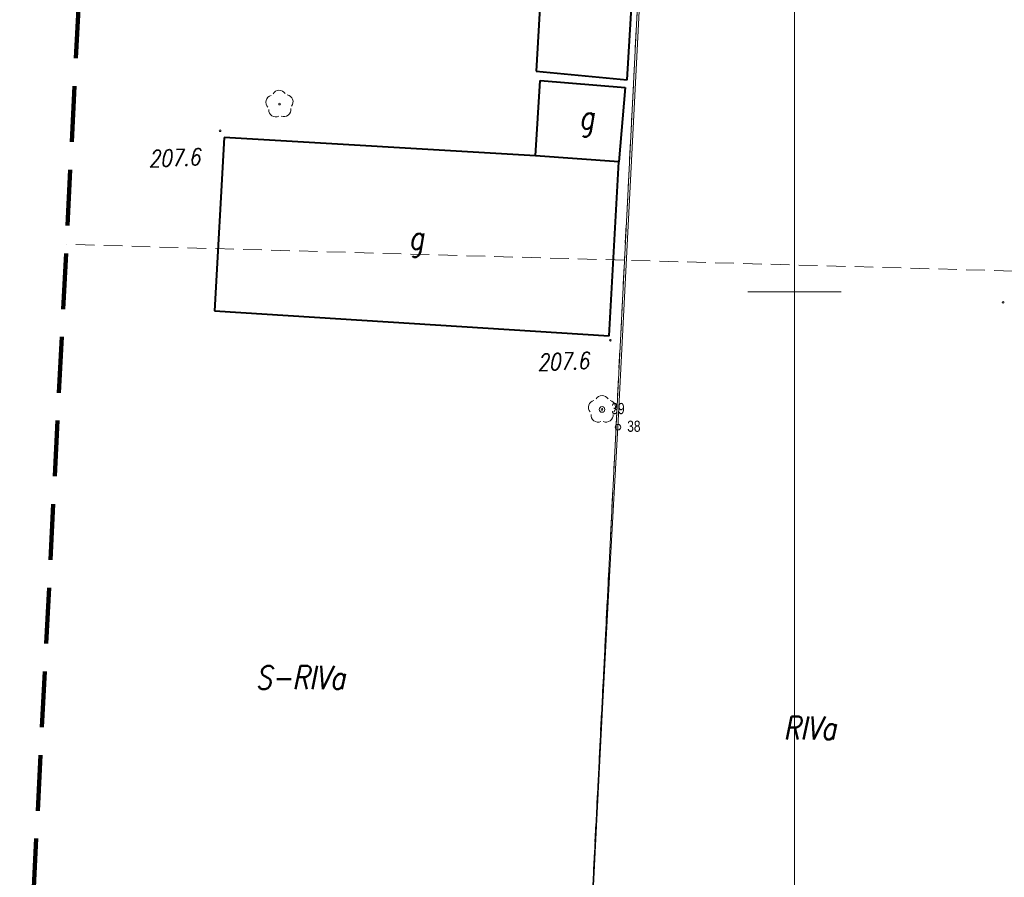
# Model space of a CAD drawing. Extents: x 6591072 to 6591270, y 5674713 to 5675005.
# Tile 19 of 37: x 6591158 to 6591211, y 5674869 to 5674915. Entities that reach past the tile are written whole.
import ezdxf
from ezdxf.enums import TextEntityAlignment as Align

# ---------------------------------------------------------------- set-up
doc = ezdxf.new("R2010")
doc.units = 0
doc.header["$PDMODE"] = 33
doc.header["$PDSIZE"] = 0.3
for name, pattern in [('1', [0]), ('2', [1.5, 1, -0.5]), ('BGT', [0]), ('BPB', [1.5, 1, -0.5]), ('BUD', [0]), ('KOU', [1.5, 1, -0.5])]:
    doc.linetypes.add(name, pattern=pattern)
doc.layers.get('0').update_dxf_attribs({"color": 250, "linetype": 'CONTINUOUS', "lineweight": 100})
for name, color, linetype, lineweight in [('Dzialki', 7, '1', 18), ('EBUOO_T_1', 250, 'CONTINUOUS', 25), ('EBUPP_L_1', 250, 'BUD', 40), ('Kontury', 90, '1', 18), ('Numery_konturow', 90, 'CONTINUOUS', 13), ('SZOPO_L_0', 7, 'BGT', 18), ('SZZPZ_T_0', 7, 'CONTINUOUS', 18), ('WWRPP_T_0', 13, 'CONTINUOUS', 18), ('ZAKRES', 250, '2', 100)]:
    doc.layers.add(name, color=color, linetype=linetype, lineweight=lineweight)
for name, color, linetype, lineweight, true_color in [('KTOK', 7, 'CONTINUOUS', 20, 0x0a0909), ('OBOP', 7, 'CONTINUOUS', 13, 0x0a0909), ('PARRA', 7, 'CONTINUOUS', 13, 0x0a0909), ('PARSI', 7, 'CONTINUOUS', 20, 0x0a0909)]:
    doc.layers.add(name, color=color, linetype=linetype, lineweight=lineweight, true_color=true_color)
for name, color, linetype, lineweight, plot in [('PP$$O', 209, 'CONTINUOUS', 13, False), ('PPZAO', 51, 'CONTINUOUS', 13, False), ('PPZAP', 51, 'CONTINUOUS', 13, False)]:
    doc.layers.add(name, color=color, linetype=linetype, lineweight=lineweight, plot=plot)
doc.styles.add('K1_ACAD', font='romans.shx', dxfattribs={"width": 0.8, "oblique": 12})
doc.styles.add('OPIS_PIK', font='txt', dxfattribs={"width": 0.8, "height": 1.2})
doc.styles.get("Standard").update_dxf_attribs({"font": 'Simplex.SHX', "width": 0.75})
doc.linetypes.add('BGS', pattern='A,3.75,[45,msgB.shx,S=0.625,R=0,X=0,Y=0],3.75', length=7.5)

# ---------------------------------------------------------------- blocks, each defined once
blk = doc.blocks.new('other_WSP')
at = {"linetype": 'Continuous'}
blk.add_circle((0, 0), 0.045, dxfattribs=at)
blk = doc.blocks.new('other_DLI')
at = {"linetype": 'Continuous'}
blk.add_circle((0, 0), 0.045, dxfattribs=at)
for centre, start, end in [((0, 0.375), 30.1401, 149.8599), ((-0.357, 0.116), 102.1445, 221.86), ((0.357, 0.116), 318.14, 77.8555), ((-0.22, -0.303), 174.1482, 293.8542), ((0.22, -0.303), 246.1458, 5.8518)]:
    blk.add_arc(centre, 0.375, start, end, dxfattribs=at)
blk = doc.blocks.new('mzsk01')
at = {"layer": 'PARSI'}
for p, q in [((0, -5), (0, 5)), ((5, 0), (-5, 0))]:
    blk.add_line(p, q, dxfattribs=at)
blk = doc.blocks.new('PIK_ZA')
at = {"layer": 'PPZAP'}
blk.add_point((0, 0), dxfattribs=at)
at = {"layer": 'PP$$O', "oblique": 15, "width": 0.8, "flags": 1}
blk.add_attdef('KOD', (1, -1.3), '', height=0.5, dxfattribs=at)
at = {"layer": 'PPZAO', "color": 0, "style": 'OPIS_PIK', "width": 0.8}
blk.add_attdef('NR_PKT', (1, -0.5), '', height=1.2, dxfattribs=at)
blk = doc.blocks.new('DLI')
at = {"layer": 'OBOP', "color": 0, "linetype": 'ByBlock', "lineweight": -2}
blk.add_circle((0, 0), 0.09, dxfattribs=at)
for centre, start, end in [((0, 0.75), 30.1471, 149.8529), ((-0.71, 0.23), 102.1471, 221.8529), ((0.71, 0.23), 318.1471, 77.8529), ((-0.44, -0.61), 174.1471, 293.8529), ((0.44, -0.61), 246.1471, 5.8529)]:
    blk.add_arc(centre, 0.75, start, end, dxfattribs=at)

msp = doc.modelspace()

# ---------------------------------------------------------------- linework, layer by layer
at = {"layer": 'Dzialki'}
msp.add_line((6591193.63, 5674956.04), (6591187.34, 5674832.27), dxfattribs=at)
at = {"layer": 'EBUPP_L_1', "linetype": 'BUD'}
for p, q in [((6591186.73, 5674922.45), (6591186.11, 5674911.86)), ((6591191, 5674911.39), (6591191.67, 5674922.15)), ((6591186.11, 5674911.86), (6591191, 5674911.39)), ((6591186.07, 5674907.3), (6591186.32, 5674911.36)), ((6591186.32, 5674911.36), (6591190.9, 5674910.98)), ((6591190.9, 5674910.98), (6591190.56, 5674906.98)), ((6591169.35, 5674908.29), (6591168.82, 5674898.98)), ((6591186.07, 5674907.3), (6591169.35, 5674908.29)), ((6591190.56, 5674906.98), (6591186.07, 5674907.3)), ((6591190.03, 5674897.64), (6591190.56, 5674906.98)), ((6591168.82, 5674898.98), (6591190.03, 5674897.64))]:
    msp.add_line(p, q, dxfattribs=at)
at = {"layer": 'Kontury', "linetype": 'KOU'}
for p, q in [((6591193.63, 5674956.04), (6591190.86, 5674901.7)), ((6591190.86, 5674901.7), (6591160.865, 5674902.549)), ((6591188.59, 5674856.94), (6591190.86, 5674901.7)), ((6591216.23, 5674900.99), (6591190.86, 5674901.7))]:
    msp.add_line(p, q, dxfattribs=at)
at = {"layer": 'KTOK', "color": 7, "linetype": 'BGS', "lineweight": 18, "flags": 128}
msp.add_lwpolyline([(6591190.508, 5674892.725), (6591193.608, 5674953.192), (6591191.559, 5674953.483)], dxfattribs=at)
at = {"layer": 'PARRA'}
msp.add_line((6591200, 5674750), (6591200, 5675000), dxfattribs=at)
at = {"layer": 'SZOPO_L_0', "linetype": 'BGS'}
for p, q in [((6591190.504, 5674892.721), (6591190.07, 5674885.015)), ((6591190.07, 5674885.015), (6591189.67, 5674877.27)), ((6591189.67, 5674877.27), (6591189.27, 5674869.525)), ((6591189.27, 5674869.525), (6591188.87, 5674861.78))]:
    msp.add_line(p, q, dxfattribs=at)
at = {"layer": 'ZAKRES', "linetype": 'BPB', "ltscale": 3}
msp.add_lwpolyline([(6591165.185, 5674987.457), (6591158.691, 5674859.807), (6591109.553, 5674863.045), (6591110.755, 5674725.53), (6591237.72, 5674719.424), (6591252.958, 5674983.187)], close=True, dxfattribs=at)

# ---------------------------------------------------------------- block references
at = {"layer": 'OBOP', "color": 7, "lineweight": 18, "xscale": 0.5, "yscale": 0.5, "zscale": 0.5}
msp.add_blockref('DLI', (6591189.654, 5674893.677, 208.873), dxfattribs=at)
at = {"layer": 'PARSI', "color": 253, "xscale": 0.5, "yscale": 0.5, "zscale": 0.5}
msp.add_blockref('mzsk01', (6591200, 5674900), dxfattribs=at)
at = {"layer": 'PPZAP', "xscale": 0.5, "yscale": 0.5, "zscale": 0.5}
for p, values in [((6591189.654, 5674893.677, 208.873), {'NR_PKT': '39'}), ((6591190.508, 5674892.725, 207.687), {'NR_PKT': '38'})]:
    msp.add_blockref('PIK_ZA', p, dxfattribs=at).add_auto_attribs(values)
at = {"layer": 'SZZPZ_T_0', "rotation": 2.394189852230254}
msp.add_blockref('other_DLI', (6591172.319, 5674910.086), dxfattribs=at)
at = {"layer": 'SZZPZ_T_0', "color": 253, "rotation": 2.394189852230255}
msp.add_blockref('other_DLI', (6591172.319, 5674910.086), dxfattribs=at)
at = {"layer": 'WWRPP_T_0'}
for p, rotation in [((6591169.125, 5674908.657), 2.394299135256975), ((6591211.217, 5674899.434), 2.395993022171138), ((6591190.102, 5674897.393), 2.395200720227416)]:
    msp.add_blockref('other_WSP', p, dxfattribs=dict(at, rotation=rotation))
at = {"layer": 'WWRPP_T_0', "color": 253}
for p, rotation in [((6591169.125, 5674908.657), 2.394299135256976), ((6591211.217, 5674899.434), 2.395993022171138), ((6591190.102, 5674897.393), 2.395200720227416)]:
    msp.add_blockref('other_WSP', p, dxfattribs=dict(at, rotation=rotation))

# ---------------------------------------------------------------- texts
at = {"layer": 'EBUOO_T_1', "style": 'K1_ACAD', "oblique": 12, "width": 0.8}
for rotation, p in [(2.3944, (6591188.427, 5674908.736)), (2.3947, (6591179.268, 5674902.268))]:
    msp.add_text('g', height=1.25, rotation=rotation, dxfattribs=at).set_placement(p)
at = {"layer": 'Numery_konturow', "style": 'K1_ACAD', "oblique": 12, "width": 0.8}
for s, p in [('S-RIVa', (6591171.038, 5674879.889)), ('RIVa', (6591199.409, 5674877.182))]:
    msp.add_text(s, height=1.25, dxfattribs=at).set_placement(p, align=Align.TOP_LEFT)
at = {"layer": 'WWRPP_T_0', "style": 'K1_ACAD', "oblique": 12, "width": 0.8}
for rotation, p in [(2.3945, (6591165.297, 5674906.695)), (2.3952, (6591186.192, 5674895.749))]:
    msp.add_text('207.6', height=0.9, rotation=rotation, dxfattribs=at).set_placement(p)

doc.saveas('drawing.dxf')
